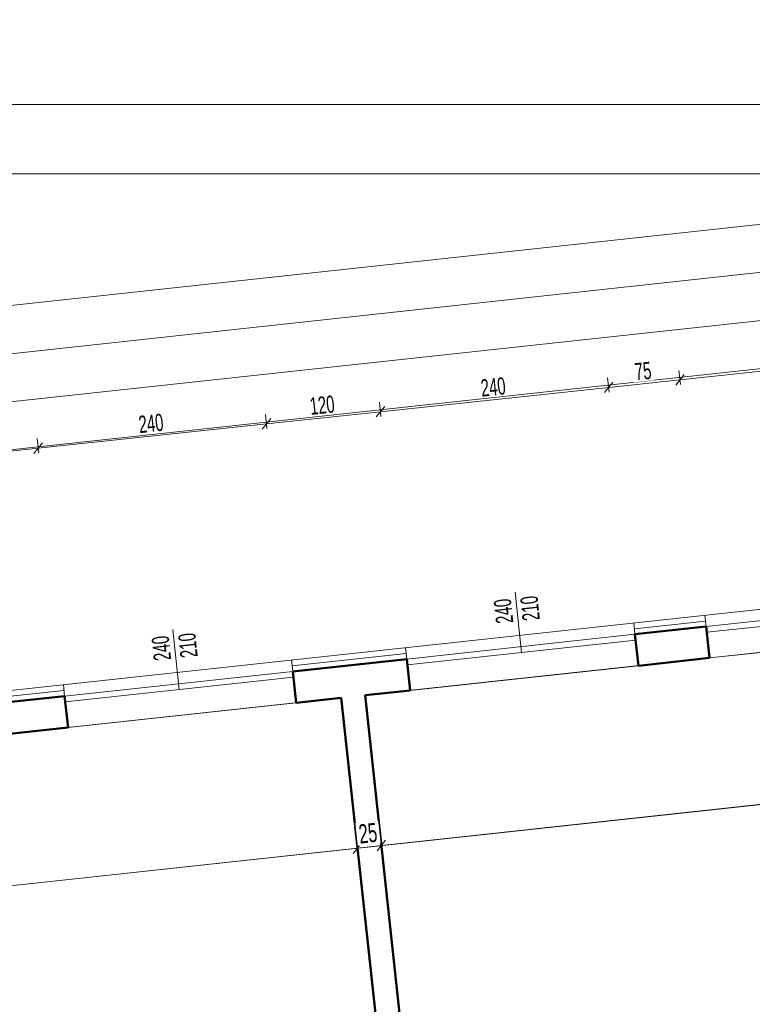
# Model space of a CAD drawing. Header units: millimetres. Extents: x 72202 to 304796, y 21658 to 519946.
# Tile 22 of 139: x 196659 to 197425, y 202448 to 203478. Entities that reach past the tile are written whole.
import ezdxf

# ---------------------------------------------------------------- set-up
doc = ezdxf.new("R2010")
doc.units = ezdxf.units.MM
doc.layers.get('0').update_dxf_attribs({"color": 253})
doc.layers.get('Defpoints').update_dxf_attribs({"color": 253})
for name, color, linetype, lineweight in [('DRZWI I OKNA OPISY', 253, 'Continuous', 9), ('linia - gruba - projektowana', 253, 'Continuous', 50), ('LINIA CIENKA', 7, 'Continuous', 13), ('LINIA KRESKOWANIE', 253, 'Continuous', 5), ('LINIA WYMIAROWANIE', 253, 'Continuous', 9)]:
    doc.layers.add(name, color=color, linetype=linetype, lineweight=lineweight)
doc.layers.add('LINIA-NIE DRUKOWAĆ', color=253, linetype='Continuous', lineweight=20, plot=False)
doc.styles.get("Standard").update_dxf_attribs({"font": 'ARIALN.TTF', "width": 0.75})
doc.linetypes.add('GRADZINOWANIE', pattern='A,0.00254,-2.54,[134,ltypeshp.shx,S=2.54,R=0,X=-2.54,Y=0],-5.08,[134,ltypeshp.shx,S=2.54,R=180,X=2.54,Y=0],-2.54', length=10.16254)
doc.dimstyles.new('sebek100', dxfattribs={"dimtxt": 17, "dimasz": 10, "dimexe": 10, "dimexo": 20, "dimgap": 4, "dimtad": 1, "dimrnd": 0.5, "dimtxsty": 'Standard', "dimblk": 'OBLIQUE', "dimcen": 8, "dimclre": 1, "dimazin": 0, "dimtm": 1e-09, "dimtfac": 1, "dimtix": 1, "dimtmove": 1, "dimatfit": 3, "dimldrblk": 'zas', "dimfxl": 10, "dimfxlon": 1, "dimtolj": 2, "dimlwd": -1, "dimlwe": -1, "dimarcsym": 0})

# ---------------------------------------------------------------- blocks, each defined once
blk = doc.blocks.new('_Oblique')
at = {"color": 0, "linetype": 'ByBlock', "lineweight": -2}
blk.add_line((-0.5, -0.5), (0.5, 0.5), dxfattribs=at)
blk = doc.blocks.new('*D74')
at = {"layer": 'Defpoints', "color": 0, "lineweight": -3, "ltscale": 4, "transparency": 16777216}
for p in [(200553.3, 203691.7), (193653.3, 203234.1), (200553.3, 203234.1)]:
    blk.add_point(p, dxfattribs=at)
at = {"layer": 'LINIA CIENKA', "ltscale": 4, "transparency": 16777216}
for p, q in [((193653.3, 203681.7), (193653.3, 203701.7)), ((200553.3, 203681.7), (200553.3, 203701.7))]:
    blk.add_line(p, q, dxfattribs=at)
at = {"layer": 'LINIA CIENKA', "color": 0, "ltscale": 4, "transparency": 16777216}
blk.add_line((193653.3, 203691.7), (200553.3, 203691.7), dxfattribs=at)
at = {"layer": 'LINIA CIENKA', "color": 0, "ltscale": 4, "transparency": 16777216, "xscale": 10, "yscale": 10, "zscale": 10, "rotation": 180}
blk.add_blockref('_Oblique', (193653.3, 203691.7), dxfattribs=at)
at = {"layer": 'LINIA CIENKA', "color": 0, "ltscale": 4, "transparency": 16777216, "xscale": 10, "yscale": 10, "zscale": 10}
blk.add_blockref('_Oblique', (200553.3, 203691.7), dxfattribs=at)
at = {"layer": 'LINIA CIENKA', "color": 0, "lineweight": -3, "ltscale": 4, "transparency": 16777216, "insert": (197103.3, 203797.8), "char_height": 200, "attachment_point": 5, "bg_fill": 3, "box_fill_scale": 1.1, "bg_fill_color": 256, "bg_fill_true_color": 13158600, "bg_fill_transparency": 0}
blk.add_mtext('\\A2;6900', dxfattribs=at)
blk = doc.blocks.new('zas')
blk = doc.blocks.new('*D107')
at = {"layer": 'Defpoints', "color": 0, "lineweight": -3, "ltscale": 4, "transparency": 16777216}
for p in [(196677.9, 203029.7), (196629.7, 202774.4), (196704.2, 202782.4)]:
    blk.add_point(p, dxfattribs=at)
at = {"layer": 'LINIA WYMIAROWANIE', "color": 1, "ltscale": 4, "transparency": 16777216}
for p, q in [((196603.9, 203016.8), (196602.3, 203031.7)), ((196678.5, 203024.8), (196676.9, 203039.7))]:
    blk.add_line(p, q, dxfattribs=at)
at = {"layer": 'LINIA WYMIAROWANIE', "color": 0, "ltscale": 4, "transparency": 16777216}
blk.add_line((196603.4, 203021.8), (196677.9, 203029.7), dxfattribs=at)
at = {"layer": 'LINIA WYMIAROWANIE', "color": 0, "ltscale": 4, "transparency": 16777216, "xscale": 10, "yscale": 10, "zscale": 10}
for p, rotation in [((196677.9, 203029.7), 6.067906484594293), ((196603.4, 203021.8), 186.0679064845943)]:
    blk.add_blockref('_Oblique', p, dxfattribs=dict(at, rotation=rotation))
at = {"layer": 'LINIA WYMIAROWANIE', "color": 0, "lineweight": -3, "ltscale": 4, "transparency": 16777216, "insert": (196639.2, 203038.8), "char_height": 18, "attachment_point": 5, "rotation": 6.0679, "bg_fill": 3, "box_fill_scale": 1.1, "bg_fill_color": 256, "bg_fill_true_color": 13158600, "bg_fill_transparency": 0}
blk.add_mtext('\\A2;75', dxfattribs=at)
blk = doc.blocks.new('*D108')
at = {"layer": 'Defpoints', "color": 0, "lineweight": -3, "ltscale": 4, "transparency": 16777216}
for p in [(196916.6, 203055.1), (196942.8, 202808.3), (196704.2, 202782.4)]:
    blk.add_point(p, dxfattribs=at)
at = {"layer": 'LINIA WYMIAROWANIE', "color": 1, "ltscale": 4, "transparency": 16777216}
for p, q in [((196917.1, 203050.1), (196915.5, 203065)), ((196678.5, 203024.8), (196676.9, 203039.7))]:
    blk.add_line(p, q, dxfattribs=at)
at = {"layer": 'LINIA WYMIAROWANIE', "color": 0, "ltscale": 4, "transparency": 16777216}
blk.add_line((196677.9, 203029.7), (196916.6, 203055.1), dxfattribs=at)
at = {"layer": 'LINIA WYMIAROWANIE', "color": 0, "ltscale": 4, "transparency": 16777216, "xscale": 10, "yscale": 10, "zscale": 10}
for p, rotation in [((196916.6, 203055.1), 6.067906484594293), ((196677.9, 203029.7), 186.0679064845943)]:
    blk.add_blockref('_Oblique', p, dxfattribs=dict(at, rotation=rotation))
at = {"layer": 'LINIA WYMIAROWANIE', "color": 0, "lineweight": -3, "ltscale": 4, "transparency": 16777216, "insert": (196795.9, 203055.5), "char_height": 18, "attachment_point": 5, "rotation": 6.0679, "bg_fill": 3, "box_fill_scale": 1.1, "bg_fill_color": 256, "bg_fill_true_color": 13158600, "bg_fill_transparency": 0}
blk.add_mtext('\\A2;240', dxfattribs=at)
blk = doc.blocks.new('*D109')
at = {"layer": 'Defpoints', "color": 0, "lineweight": -3, "ltscale": 4, "transparency": 16777216}
for p in [(197035.9, 203067.8), (197062.1, 202821.2), (196942.8, 202808.3)]:
    blk.add_point(p, dxfattribs=at)
at = {"layer": 'LINIA WYMIAROWANIE', "color": 1, "ltscale": 4, "transparency": 16777216}
for p, q in [((197036.4, 203062.8), (197034.9, 203077.7)), ((196917.1, 203050.1), (196915.5, 203065))]:
    blk.add_line(p, q, dxfattribs=at)
at = {"layer": 'LINIA WYMIAROWANIE', "color": 0, "ltscale": 4, "transparency": 16777216}
blk.add_line((196916.6, 203055.1), (197035.9, 203067.8), dxfattribs=at)
at = {"layer": 'LINIA WYMIAROWANIE', "color": 0, "ltscale": 4, "transparency": 16777216, "xscale": 10, "yscale": 10, "zscale": 10}
for p, rotation in [((197035.9, 203067.8), 6.067906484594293), ((196916.6, 203055.1), 186.0679064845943)]:
    blk.add_blockref('_Oblique', p, dxfattribs=dict(at, rotation=rotation))
at = {"layer": 'LINIA WYMIAROWANIE', "color": 0, "lineweight": -3, "ltscale": 4, "transparency": 16777216, "insert": (196974.9, 203074.6), "char_height": 18, "attachment_point": 5, "rotation": 6.0679, "bg_fill": 3, "box_fill_scale": 1.1, "bg_fill_color": 256, "bg_fill_true_color": 13158600, "bg_fill_transparency": 0}
blk.add_mtext('\\A2;120', dxfattribs=at)
blk = doc.blocks.new('*D110')
at = {"layer": 'Defpoints', "color": 0, "lineweight": -3, "ltscale": 4, "transparency": 16777216}
for p in [(197274.6, 203093.2), (197300.7, 202847), (197062.1, 202821.2)]:
    blk.add_point(p, dxfattribs=at)
at = {"layer": 'LINIA WYMIAROWANIE', "color": 1, "ltscale": 4, "transparency": 16777216}
for p, q in [((197275.1, 203088.2), (197273.5, 203103.1)), ((197036.4, 203062.8), (197034.9, 203077.7))]:
    blk.add_line(p, q, dxfattribs=at)
at = {"layer": 'LINIA WYMIAROWANIE', "color": 0, "ltscale": 4, "transparency": 16777216}
blk.add_line((197035.9, 203067.8), (197274.6, 203093.2), dxfattribs=at)
at = {"layer": 'LINIA WYMIAROWANIE', "color": 0, "ltscale": 4, "transparency": 16777216, "xscale": 10, "yscale": 10, "zscale": 10}
for p, rotation in [((197274.6, 203093.2), 6.067906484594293), ((197035.9, 203067.8), 186.0679064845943)]:
    blk.add_blockref('_Oblique', p, dxfattribs=dict(at, rotation=rotation))
at = {"layer": 'LINIA WYMIAROWANIE', "color": 0, "lineweight": -3, "ltscale": 4, "transparency": 16777216, "insert": (197153.8, 203093.6), "char_height": 18, "attachment_point": 5, "rotation": 6.0679, "bg_fill": 3, "box_fill_scale": 1.1, "bg_fill_color": 256, "bg_fill_true_color": 13158600, "bg_fill_transparency": 0}
blk.add_mtext('\\A2;240', dxfattribs=at)
blk = doc.blocks.new('*D111')
at = {"layer": 'Defpoints', "color": 0, "lineweight": -3, "ltscale": 4, "transparency": 16777216}
for p in [(197349.1, 203101.1), (197300.7, 202847), (197375.3, 202855)]:
    blk.add_point(p, dxfattribs=at)
at = {"layer": 'LINIA WYMIAROWANIE', "color": 1, "ltscale": 4, "transparency": 16777216}
for p, q in [((197349.7, 203096.1), (197348.1, 203111)), ((197275.1, 203088.2), (197273.5, 203103.1))]:
    blk.add_line(p, q, dxfattribs=at)
at = {"layer": 'LINIA WYMIAROWANIE', "color": 0, "ltscale": 4, "transparency": 16777216}
blk.add_line((197274.6, 203093.2), (197349.1, 203101.1), dxfattribs=at)
at = {"layer": 'LINIA WYMIAROWANIE', "color": 0, "ltscale": 4, "transparency": 16777216, "xscale": 10, "yscale": 10, "zscale": 10}
for p, rotation in [((197349.1, 203101.1), 6.067906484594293), ((197274.6, 203093.2), 186.0679064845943)]:
    blk.add_blockref('_Oblique', p, dxfattribs=dict(at, rotation=rotation))
at = {"layer": 'LINIA WYMIAROWANIE', "color": 0, "lineweight": -3, "ltscale": 4, "transparency": 16777216, "insert": (197310.5, 203110.2), "char_height": 18, "attachment_point": 5, "rotation": 6.0679, "bg_fill": 3, "box_fill_scale": 1.1, "bg_fill_color": 256, "bg_fill_true_color": 13158600, "bg_fill_transparency": 0}
blk.add_mtext('\\A2;75', dxfattribs=at)
blk = doc.blocks.new('*D112')
at = {"layer": 'Defpoints', "color": 0, "lineweight": -3, "ltscale": 4, "transparency": 16777216}
for p in [(197587.8, 203126.5), (197613.9, 202880.9), (197375.3, 202855)]:
    blk.add_point(p, dxfattribs=at)
at = {"layer": 'LINIA WYMIAROWANIE', "color": 1, "ltscale": 4, "transparency": 16777216}
for p, q in [((197588.3, 203121.5), (197586.7, 203136.4)), ((197349.7, 203096.1), (197348.1, 203111))]:
    blk.add_line(p, q, dxfattribs=at)
at = {"layer": 'LINIA WYMIAROWANIE', "color": 0, "ltscale": 4, "transparency": 16777216}
blk.add_line((197349.1, 203101.1), (197587.8, 203126.5), dxfattribs=at)
at = {"layer": 'LINIA WYMIAROWANIE', "color": 0, "ltscale": 4, "transparency": 16777216, "xscale": 10, "yscale": 10, "zscale": 10}
for p, rotation in [((197587.8, 203126.5), 6.067906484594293), ((197349.1, 203101.1), 186.0679064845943)]:
    blk.add_blockref('_Oblique', p, dxfattribs=dict(at, rotation=rotation))
at = {"layer": 'LINIA WYMIAROWANIE', "color": 0, "lineweight": -3, "ltscale": 4, "transparency": 16777216, "insert": (197467.1, 203126.9), "char_height": 18, "attachment_point": 5, "rotation": 6.0679, "bg_fill": 3, "box_fill_scale": 1.1, "bg_fill_color": 256, "bg_fill_true_color": 13158600, "bg_fill_transparency": 0}
blk.add_mtext('\\A2;240', dxfattribs=at)
blk = doc.blocks.new('*D139')
at = {"layer": 'Defpoints', "color": 0, "lineweight": -3, "ltscale": 4, "transparency": 16777216}
for p in [(196994.9, 202768.6), (196036, 202664.7), (197011.9, 202611.5)]:
    blk.add_point(p, dxfattribs=at)
at = {"layer": 'LINIA WYMIAROWANIE', "color": 0, "ltscale": 4, "transparency": 16777216}
blk.add_line((196053, 202507.6), (197011.9, 202611.5), dxfattribs=at)
at = {"layer": 'LINIA WYMIAROWANIE', "ltscale": 4, "transparency": 16777216}
for p, q in [((197011.4, 202616.5), (197013, 202601.5)), ((196052.5, 202512.6), (196054.1, 202497.7))]:
    blk.add_line(p, q, dxfattribs=at)
at = {"layer": 'LINIA WYMIAROWANIE', "color": 0, "ltscale": 4, "transparency": 16777216, "xscale": 10, "yscale": 10, "zscale": 10}
for p, rotation in [((197011.9, 202611.5), 6.182017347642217), ((196053, 202507.6), 186.1820173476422)]:
    blk.add_blockref('_Oblique', p, dxfattribs=dict(at, rotation=rotation))
at = {"layer": 'LINIA WYMIAROWANIE', "color": 0, "lineweight": -3, "ltscale": 4, "transparency": 16777216, "insert": (196530.7, 202575.5), "char_height": 20, "attachment_point": 5, "rotation": 6.182, "bg_fill": 3, "box_fill_scale": 1.1, "bg_fill_color": 256, "bg_fill_true_color": 13158600, "bg_fill_transparency": 0}
blk.add_mtext('\\A2;964,5', dxfattribs=at)
blk = doc.blocks.new('*D140')
at = {"layer": 'Defpoints', "color": 0, "lineweight": -3, "ltscale": 4, "transparency": 16777216}
for p in [(196994.9, 202768.6), (197019.8, 202771.3)]:
    blk.add_point(p, dxfattribs=at)
at = {"layer": 'LINIA WYMIAROWANIE', "color": 0, "ltscale": 4, "transparency": 16777216}
for p, q in [((197011.9, 202611.5), (197002, 202610.4)), ((197011.9, 202611.5), (197036.8, 202614.2)), ((197036.8, 202614.2), (197046.7, 202615.3))]:
    blk.add_line(p, q, dxfattribs=at)
at = {"layer": 'LINIA WYMIAROWANIE', "ltscale": 4, "transparency": 16777216}
for p, q in [((197011.4, 202616.5), (197013, 202601.5)), ((197036.2, 202619.1), (197037.8, 202604.2))]:
    blk.add_line(p, q, dxfattribs=at)
at = {"layer": 'LINIA WYMIAROWANIE', "color": 0, "ltscale": 4, "transparency": 16777216, "xscale": 10, "yscale": 10, "zscale": 10}
for p, rotation in [((197011.9, 202611.5), 6.182017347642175), ((197036.8, 202614.2), 186.1820173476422)]:
    blk.add_blockref('_Oblique', p, dxfattribs=dict(at, rotation=rotation))
at = {"layer": 'LINIA WYMIAROWANIE', "color": 0, "lineweight": -3, "ltscale": 4, "transparency": 16777216, "insert": (197022.8, 202627), "char_height": 20, "attachment_point": 5, "rotation": 6.182, "bg_fill": 3, "box_fill_scale": 1.1, "bg_fill_color": 256, "bg_fill_true_color": 13158600, "bg_fill_transparency": 0}
blk.add_mtext('\\A2;25', dxfattribs=at)
at = {"layer": 'Defpoints', "color": 0, "lineweight": -3, "ltscale": 4, "transparency": 16777216}
blk.add_point((197036.8, 202614.2), dxfattribs=at)
blk = doc.blocks.new('*D141')
at = {"layer": 'Defpoints', "color": 0, "lineweight": -3, "ltscale": 4, "transparency": 16777216}
for p in [(197979.1, 202875.2), (197019.8, 202771.3), (197996.2, 202718.1)]:
    blk.add_point(p, dxfattribs=at)
at = {"layer": 'LINIA WYMIAROWANIE', "ltscale": 4, "transparency": 16777216}
for p, q in [((197995.6, 202723.1), (197997.2, 202708.2)), ((197036.2, 202619.1), (197037.8, 202604.2))]:
    blk.add_line(p, q, dxfattribs=at)
at = {"layer": 'LINIA WYMIAROWANIE', "color": 0, "ltscale": 4, "transparency": 16777216}
blk.add_line((197036.8, 202614.2), (197996.2, 202718.1), dxfattribs=at)
at = {"layer": 'LINIA WYMIAROWANIE', "color": 0, "ltscale": 4, "transparency": 16777216, "xscale": 10, "yscale": 10, "zscale": 10}
for p, rotation in [((197996.2, 202718.1), 6.182017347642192), ((197036.8, 202614.2), 186.1820173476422)]:
    blk.add_blockref('_Oblique', p, dxfattribs=dict(at, rotation=rotation))
at = {"layer": 'LINIA WYMIAROWANIE', "color": 0, "lineweight": -3, "ltscale": 4, "transparency": 16777216, "insert": (197514.9, 202680.3), "char_height": 20, "attachment_point": 5, "rotation": 6.182, "bg_fill": 3, "box_fill_scale": 1.1, "bg_fill_color": 256, "bg_fill_true_color": 13158600, "bg_fill_transparency": 0}
blk.add_mtext('\\A2;965', dxfattribs=at)

msp = doc.modelspace()

# ---------------------------------------------------------------- linework, layer by layer
at = {"layer": 'linia - gruba - projektowana'}
for p, q in [((197302.026, 202835.023), (197376.59, 202843.1)), ((197376.59, 202843.1), (197380.144, 202810.292)), ((197302.026, 202835.023), (197305.58, 202802.215)), ((196944.12, 202796.256), (197063.422, 202809.178)), ((197063.422, 202809.178), (197066.976, 202776.37)), ((197305.58, 202802.215), (197380.144, 202810.292)), ((196944.12, 202796.256), (196947.673, 202763.448)), ((197019.752, 202771.255), (197066.976, 202776.37)), ((196630.952, 202762.334), (196705.515, 202770.411)), ((196705.515, 202770.411), (196709.069, 202737.603)), ((196947.673, 202763.448), (196994.897, 202768.563)), ((196994.897, 202768.563), (197063.063, 202139.244)), ((197019.752, 202771.255), (197087.918, 202141.936)), ((196634.505, 202729.526), (196709.069, 202737.603))]:
    msp.add_line(p, q, dxfattribs=at)
at = {"layer": 'LINIA CIENKA'}
for p, q in [((196028.86, 202709.188), (199003.276, 203031.368)), ((197376.595, 202843.1), (197615.189, 202869.038)), ((197377.243, 202837.135), (197615.838, 202863.073)), ((197302.026, 202835.023), (197300.729, 202847.047)), ((197376.59, 202843.1), (197375.293, 202855.124)), ((197618.748, 202836.137), (197380.144, 202810.292)), ((197302.026, 202835.023), (197063.422, 202809.178)), ((197302.672, 202829.058), (197064.068, 202803.213)), ((197063.422, 202809.178), (197062.124, 202821.202)), ((196944.12, 202796.256), (196942.822, 202808.28)), ((196944.12, 202796.256), (196705.515, 202770.411)), ((197305.58, 202802.215), (197066.976, 202776.37)), ((196944.766, 202790.291), (196706.162, 202764.446)), ((196705.515, 202770.411), (196704.218, 202782.435)), ((196947.673, 202763.448), (196709.069, 202737.603))]:
    msp.add_line(p, q, dxfattribs=at)
at = {"layer": 'LINIA KRESKOWANIE', "linetype": 'GRADZINOWANIE', "ltscale": 0.6}
msp.add_line((196630.308, 202768.3), (196704.872, 202776.376), dxfattribs=at)
at = {"layer": 'LINIA-NIE DRUKOWAĆ'}
for points in [[(197019.752, 202771.255), (197087.918, 202141.936), (198047.296, 202245.947), (197979.14, 202875.173), (197019.752, 202771.255)], [(196994.897, 202768.563), (196036.006, 202664.698), (196104.172, 202035.379), (197063.063, 202139.244), (196994.897, 202768.563)]]:
    msp.add_lwpolyline(points, dxfattribs=at)

# ---------------------------------------------------------------- dimensions: what is measured, and where the dimension line sits
at = {"layer": 'LINIA CIENKA', "lineweight": -3, "ltscale": 4}
dim = msp.add_linear_dim(base=(200553.292, 203691.675), p1=(193653.292, 203234.128), p2=(200553.292, 203234.128), dimstyle='sebek100', override={"dimtxt": 200, "dimrnd": 0, "dimclre": 256, "dimtfill": 1, "dimarcsym": 2}, dxfattribs=at)
dim.commit()
dim.dimension.update_dxf_attribs({"geometry": '*D74', "text_midpoint": (197103.292, 203797.79)})

# ---------------------------------------------------------------- next in the draw order: linework, layer by layer
at = {"layer": 'LINIA CIENKA'}
msp.add_lwpolyline([(193953.292, 200489.042), (193953.292, 203316.491), (200483.292, 203316.491), (200483.292, 200489.042)], close=True, dxfattribs=at)
at = {"layer": 'LINIA-NIE DRUKOWAĆ'}
for p, q in [((194214.956, 202915.05), (198960.201, 203429.042)), ((194220.341, 202865.341), (198965.585, 203379.333)), ((194225.725, 202815.632), (198970.969, 203329.623)), ((194231.11, 202765.923), (198976.354, 203279.914))]:
    msp.add_line(p, q, dxfattribs=at)
msp.add_lwpolyline([(193653.292, 203389.042), (193653.292, 200419.042), (200553.292, 200419.042), (200553.292, 203389.042)], close=True, dxfattribs=at)

# ---------------------------------------------------------------- next in the draw order: dimensions: what is measured, and where the dimension line sits
at = {"layer": 'LINIA WYMIAROWANIE', "lineweight": -3, "ltscale": 4}
dim = msp.add_linear_dim(base=(196677.93, 203029.729), p1=(196629.654, 202774.358), p2=(196704.218, 202782.435), angle=186.067906, dimstyle='sebek100', override={"dimtxt": 18, "dimrnd": 0, "dimfxl": 5, "dimtfill": 1, "dimarcsym": 2}, dxfattribs=at)
dim.commit()
dim.dimension.update_dxf_attribs({"geometry": '*D107', "text_midpoint": (196639.249, 203038.845)})

# ---------------------------------------------------------------- next in the draw order: dimensions: what is measured, and where the dimension line sits
dim = msp.add_linear_dim(base=(196916.585, 203055.099), p1=(196704.218, 202782.435), p2=(196942.822, 202808.28), angle=186.067906, dimstyle='sebek100', override={"dimtxt": 18, "dimrnd": 0, "dimfxl": 5, "dimtfill": 1, "dimarcsym": 2}, dxfattribs=at)
dim.commit()
dim.dimension.update_dxf_attribs({"geometry": '*D108', "text_midpoint": (196795.863, 203055.53)})

# ---------------------------------------------------------------- next in the draw order: linework, layer by layer
at = {"layer": 'DRZWI I OKNA OPISY'}
msp.add_line((196825.464, 202777.368), (196818.684, 202840.189), dxfattribs=at)

# ---------------------------------------------------------------- next in the draw order: texts
at = {"layer": 'DRZWI I OKNA OPISY', "char_height": 18, "width": 130, "attachment_point": 5, "rotation": 96.159668}
for s, insert in [('240', (196806.756, 202820.458)), ('210', (196834.556, 202823.459))]:
    msp.add_mtext(s, dxfattribs=dict(at, insert=insert))

# ---------------------------------------------------------------- next in the draw order: dimensions: what is measured, and where the dimension line sits
at = {"layer": 'LINIA WYMIAROWANIE', "lineweight": -3, "ltscale": 4}
dim = msp.add_linear_dim(base=(197035.912, 203067.783), p1=(196942.822, 202808.28), p2=(197062.124, 202821.202), angle=186.067906, dimstyle='sebek100', override={"dimtxt": 18, "dimrnd": 0, "dimfxl": 5, "dimtfill": 1, "dimarcsym": 2}, dxfattribs=at)
dim.commit()
dim.dimension.update_dxf_attribs({"geometry": '*D109', "text_midpoint": (196974.854, 203074.557)})

# ---------------------------------------------------------------- next in the draw order: dimensions: what is measured, and where the dimension line sits
dim = msp.add_linear_dim(base=(197274.567, 203093.153), p1=(197062.124, 202821.202), p2=(197300.729, 202847.047), angle=186.067906, dimstyle='sebek100', override={"dimtxt": 18, "dimrnd": 0, "dimfxl": 5, "dimtfill": 1, "dimarcsym": 2}, dxfattribs=at)
dim.commit()
dim.dimension.update_dxf_attribs({"geometry": '*D110', "text_midpoint": (197153.845, 203093.585)})

# ---------------------------------------------------------------- next in the draw order: linework, layer by layer
at = {"layer": 'LINIA-NIE DRUKOWAĆ'}
msp.add_line((198980.398, 202824.703), (194763.68, 202367.959), dxfattribs=at)

# ---------------------------------------------------------------- next in the draw order: dimensions: what is measured, and where the dimension line sits
at = {"layer": 'LINIA WYMIAROWANIE', "lineweight": -3, "ltscale": 4}
dim = msp.add_linear_dim(base=(197349.147, 203101.081), p1=(197300.729, 202847.047), p2=(197375.303, 202855.031), angle=186.067906, dimstyle='sebek100', override={"dimtxt": 18, "dimrnd": 0, "dimfxl": 5, "dimtfill": 1, "dimarcsym": 2}, dxfattribs=at)
dim.commit()
dim.dimension.update_dxf_attribs({"geometry": '*D111', "text_midpoint": (197310.466, 203110.197)})

# ---------------------------------------------------------------- next in the draw order: dimensions: what is measured, and where the dimension line sits
dim = msp.add_linear_dim(base=(197587.806, 203126.451), p1=(197375.303, 202855.031), p2=(197613.912, 202880.876), angle=186.067906, dimstyle='sebek100', override={"dimtxt": 18, "dimrnd": 0, "dimfxl": 5, "dimtfill": 1, "dimarcsym": 2}, dxfattribs=at)
dim.commit()
dim.dimension.update_dxf_attribs({"geometry": '*D112', "text_midpoint": (197467.082, 203126.883)})
dim = msp.add_aligned_dim(p1=(196036.006, 202664.698), p2=(196994.897, 202768.563), distance=-158, dimstyle='sebek100', override={"dimtxt": 20, "dimrnd": 0, "dimclre": 256, "dimfxl": 5, "dimtfill": 1, "dimarcsym": 2}, dxfattribs=at)
dim.commit()
dim.dimension.update_dxf_attribs({"geometry": '*D139', "text_midpoint": (196530.741, 202575.475)})

# ---------------------------------------------------------------- next in the draw order: dimensions: what is measured, and where the dimension line sits
dim = msp.add_linear_dim(base=(197036.766, 202614.174), p1=(196994.897, 202768.563), p2=(197019.752, 202771.255), angle=186.182017, dimstyle='sebek100', override={"dimtxt": 20, "dimrnd": 0, "dimclre": 256, "dimfxl": 5, "dimtfill": 1, "dimarcsym": 2}, dxfattribs=at)
dim.commit()
dim.dimension.update_dxf_attribs({"geometry": '*D140', "text_midpoint": (197022.809, 202626.957)})

# ---------------------------------------------------------------- next in the draw order: dimensions: what is measured, and where the dimension line sits
dim = msp.add_linear_dim(base=(197996.155, 202718.092), p1=(197019.752, 202771.255), p2=(197979.14, 202875.173), angle=186.182017, dimstyle='sebek100', override={"dimtxt": 20, "dimrnd": 0, "dimclre": 256, "dimfxl": 5, "dimtfill": 1, "dimarcsym": 2}, dxfattribs=at)
dim.commit()
dim.dimension.update_dxf_attribs({"geometry": '*D141', "text_midpoint": (197514.93, 202680.262)})

# ---------------------------------------------------------------- next in the draw order: linework, layer by layer
at = {"layer": 'DRZWI I OKNA OPISY'}
msp.add_line((197183.37, 202816.136), (197176.59, 202878.956), dxfattribs=at)
at = {"layer": 'LINIA KRESKOWANIE', "linetype": 'GRADZINOWANIE', "ltscale": 0.6}
for p, q in [((197301.411, 202840.727), (197375.975, 202848.803)), ((196943.489, 202802.099), (197062.796, 202814.975))]:
    msp.add_line(p, q, dxfattribs=at)

# ---------------------------------------------------------------- next in the draw order: texts
at = {"layer": 'DRZWI I OKNA OPISY', "char_height": 18, "width": 130, "attachment_point": 5, "rotation": 96.159668}
for s, insert in [('240', (197164.662, 202859.226)), ('210', (197192.463, 202862.226))]:
    msp.add_mtext(s, dxfattribs=dict(at, insert=insert))

doc.saveas('drawing.dxf')
